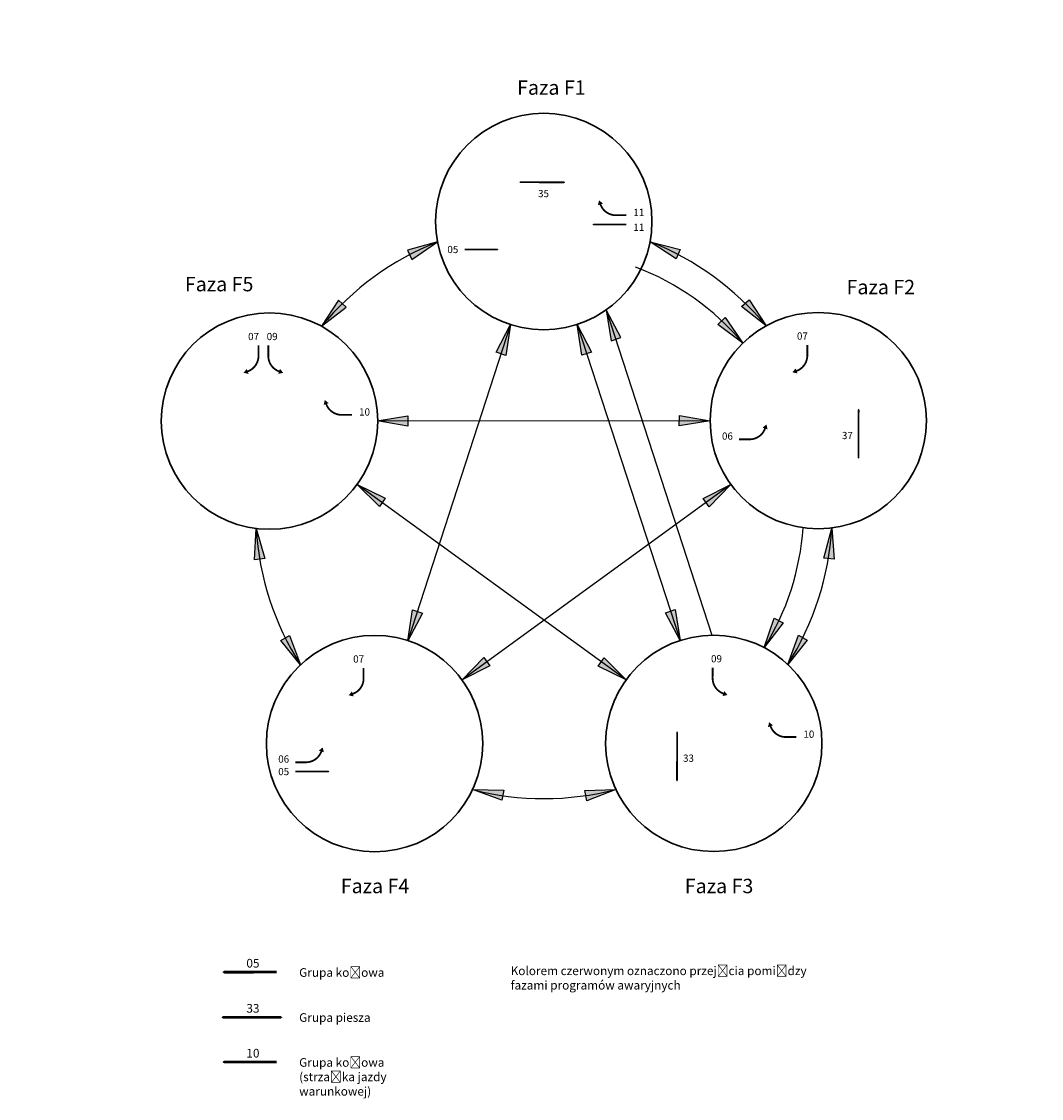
# Model space of a CAD drawing. Header units: metres. Extents: x 1765 to 13844, y -211 to 3853.
# Tile 17 of 17: x 13314 to 13844, y -211 to 348. Entities that reach past the tile are written whole.
import ezdxf

# ---------------------------------------------------------------- set-up
doc = ezdxf.new("R2010")
doc.units = ezdxf.units.M
doc.header["$MEASUREMENT"] = 0
doc.layers.add('IR - diagram', color=7, linetype='Continuous')
doc.styles.get("Standard").update_dxf_attribs({"font": 'arial.ttf'})

# ---------------------------------------------------------------- blocks, each defined once
blk = doc.blocks.new('*U385')
at = {"layer": 'IR - diagram', "lineweight": 30}
blk.add_circle((0, 0), 56.25, dxfattribs=at)
blk = doc.blocks.new('*U387')
at = {"layer": 'IR - diagram', "color": 0, "linetype": 'ByBlock', "lineweight": -2, "transparency": 16777216, "rotation": 120}
blk.add_blockref('*U385', (0, 0), dxfattribs=at)
blk = doc.blocks.new('*U386')
at = {"layer": 'IR - diagram'}
blk.add_blockref('*U387', (6152.86, 269.48), dxfattribs=at)
at = {"layer": 'IR - diagram', "color": 0, "linetype": 'ByBlock', "lineweight": -2, "transparency": 16777216}
for p, rotation in [((6307.24, 184.28), 288), ((6273.92, 11.12), 216)]:
    blk.add_blockref('*U387', p, dxfattribs=dict(at, rotation=rotation))
at = {"layer": 'IR - diagram'}
for p, rotation in [((6024.12, 148.98), 71.99999999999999), ((6098.94, -10.7), 144)]:
    blk.add_blockref('*U387', p, dxfattribs=dict(at, rotation=rotation))

msp = doc.modelspace()

# ---------------------------------------------------------------- hatches: boundary and pattern name
for color, points in [(256, [(13514.88, 229.53), (13517.13, 224.7), (13530.51, 233.87)]), (256, [(13641.01, 233.96), (13654.54, 225.02), (13656.71, 229.89)]), (256, [(13483.01, 200.01), (13479.07, 203.61), (13470.24, 190)]), (256, [(13701.35, 190.2), (13692.54, 203.82), (13688.6, 200.23)]), (1, [(13618.14, 198.47), (13620.77, 182.46), (13625.82, 184.18)]), (256, [(13568.52, 190.92), (13560.98, 176.55), (13566.05, 174.88)]), (256, [(13603.18, 190.98), (13605.53, 174.93), (13610.61, 176.56)]), (1, [(13689.28, 181.26), (13680.1, 194.63), (13676.26, 190.93)]), (256, [(13499.11, 140.84), (13515.09, 138.1), (13515.12, 143.44)]), (256, [(13672.25, 140.89), (13656.25, 143.59), (13656.24, 138.26)]), (256, [(13488.72, 107.67), (13500.31, 96.32), (13503.36, 100.69)]), (256, [(13683.02, 107.83), (13668.59, 100.42), (13671.78, 96.14)]), (256, [(13436.19, 84.88), (13435.41, 68.67), (13440.71, 69.3)]), (256, [(13735.59, 85.13), (13731.38, 69.47), (13736.69, 68.95)]), (256, [(13515.15, 26.54), (13522.66, 40.92), (13517.59, 42.58)]), (256, [(13656.72, 26.67), (13654.12, 42.68), (13649.07, 40.97)]), (1, [(13700.38, 22.94), (13710.24, 35.83), (13705.53, 38.33)]), (256, [(13459.28, 14.01), (13453.66, 29.22), (13449.03, 26.58)]), (256, [(13712.62, 14.23), (13722.77, 26.88), (13718.12, 29.49)]), (256, [(13543.3, 6.13), (13557.72, 13.55), (13554.54, 17.82)]), (256, [(13628.62, 6.21), (13617.15, 17.68), (13614.05, 13.33)]), (256, [(13548.74, -50.87), (13563.99, -56.4), (13564.96, -51.15)]), (256, [(13623.27, -50.8), (13607.06, -51.41), (13608.14, -56.64)])]:
    msp.add_hatch(color=color).paths.add_polyline_path(points)

# ---------------------------------------------------------------- linework, layer by layer
for points in [[(13530.51, 233.87), (13514.88, 229.53), (13517.13, 224.7), (13530.51, 233.87)], [(13641.01, 233.96), (13656.71, 229.89), (13654.54, 225.02), (13641.01, 233.96)], [(13470.24, 190), (13483.01, 200.01), (13479.07, 203.61), (13470.24, 190)], [(13701.35, 190.2), (13688.6, 200.23), (13692.54, 203.82), (13701.35, 190.2)], [(13568.52, 190.92), (13566.05, 174.88), (13560.98, 176.55), (13568.52, 190.92)], [(13603.18, 190.98), (13610.61, 176.56), (13605.53, 174.93), (13603.18, 190.98)], [(13499.11, 140.84), (13515.12, 143.44), (13515.09, 138.1), (13499.11, 140.84)], [(13672.25, 140.89), (13656.24, 138.26), (13656.25, 143.59), (13672.25, 140.89)], [(13488.72, 107.67), (13503.36, 100.69), (13500.31, 96.32), (13488.72, 107.67)], [(13683.02, 107.83), (13671.78, 96.14), (13668.59, 100.42), (13683.02, 107.83)], [(13436.19, 84.88), (13440.71, 69.3), (13435.41, 68.67), (13436.19, 84.88)], [(13735.59, 85.13), (13736.69, 68.95), (13731.38, 69.47), (13735.59, 85.13)], [(13515.15, 26.54), (13517.59, 42.58), (13522.66, 40.92), (13515.15, 26.54)], [(13656.72, 26.67), (13649.07, 40.97), (13654.12, 42.68), (13656.72, 26.67)], [(13459.28, 14.01), (13449.03, 26.58), (13453.66, 29.22), (13459.28, 14.01)], [(13712.62, 14.23), (13718.12, 29.49), (13722.77, 26.88), (13712.62, 14.23)], [(13543.3, 6.13), (13554.54, 17.82), (13557.72, 13.55), (13543.3, 6.13)], [(13628.62, 6.21), (13614.05, 13.33), (13617.15, 17.68), (13628.62, 6.21)], [(13548.74, -50.87), (13564.96, -51.15), (13563.99, -56.4), (13548.74, -50.87)], [(13623.27, -50.8), (13608.14, -56.64), (13607.06, -51.41), (13623.27, -50.8)]]:
    msp.add_lwpolyline(points)
at = {"color": 1}
for points in [[(13618.14, 198.47), (13620.77, 182.46), (13625.82, 184.18), (13618.14, 198.47)], [(13689.28, 181.26), (13676.26, 190.93), (13680.1, 194.63), (13689.28, 181.26)], [(13700.38, 22.94), (13705.53, 38.33), (13710.24, 35.83), (13700.38, 22.94)]]:
    msp.add_lwpolyline(points, dxfattribs=at)
at = {"layer": 'IR - diagram', "color": 96}
for points in [[(13584.97, 264.86, 0.928, 0.928, 0), (13574.87, 264.91, 2.78, 0, 0), (13573.01, 264.92, 0, 0, 0)], [(13584.97, 264.86, 0.928, 0.928, 0), (13574.87, 264.91, 2.78, 0, 0), (13573.01, 264.92, 0, 0, 0)], [(13584.97, 264.86, 0.928, 0.928, 0), (13595.06, 264.83, 2.78, 0, 0), (13596.92, 264.83, 0, 0, 0)], [(13584.97, 264.86, 0.928, 0.928, 0), (13595.06, 264.83, 2.78, 0, 0), (13596.92, 264.83, 0, 0, 0)], [(13749.42, 131.03, 0.928, 0.928, 0), (13749.44, 145.32, 2.78, 0, 0), (13749.45, 147.18, 0, 0, 0)], [(13749.42, 131.03, 0.928, 0.928, 0), (13749.39, 122.95, 2.78, 0, 0), (13749.38, 121.1, 0, 0, 0)], [(13655.06, -36.72, 0.928, 0.928, 0), (13655.09, -22.43, 2.78, 0, 0), (13655.1, -20.57, 0, 0, 0)], [(13655.06, -36.72, 0.928, 0.928, 0), (13655.03, -44.8, 2.78, 0, 0), (13655.02, -46.66, 0, 0, 0)], [(13434.04, -169.24, 1.49, 1.49, 0), (13421.11, -169.24, 4.46, 0, 0), (13418.14, -169.25, 0, 0, 0)], [(13434.04, -169.24, 1.49, 1.49, 0), (13446.96, -169.24, 4.46, 0, 0), (13449.93, -169.25, 0, 0, 0)]]:
    msp.add_lwpolyline(points, format="xyseb", dxfattribs=at)
at = {"layer": 'IR - diagram'}
for points in [[(13623.5, 247.73, 0.928, 0.928, 0), (13623.5, 247.73, 0.928, 0.928, -0.324196), (13615.24, 253.34, 2.78, 0, 0), (13614.51, 255.47, 0, 0, 0)], [(13628.73, 247.73, 0.928, 0.928, 0), (13623.5, 247.73, 2.78, 0, 0)], [(13628.73, 242.91, 0.928, 0.928, 0), (13612.9, 242.88, 2.78, 0, 0), (13611.04, 242.88, 0, 0, 0)], [(13628.73, 242.91, 0.928, 0.928, 0), (13623.1, 242.91, 2.78, 0, 0)], [(13628.73, 242.91, 0.928, 0.928, 0), (13623.1, 242.91, 2.78, 0, 0)], [(13628.73, 242.91, 0.928, 0.928, 0), (13623.5, 242.91, 2.78, 0, 0)], [(13628.73, 242.91, 0.928, 0.928, 0), (13623.5, 242.91, 2.78, 0, 0)], [(13628.73, 242.91, 0.928, 0.928, 0), (13623.5, 242.91, 2.78, 0, 0)], [(13628.73, 242.91, 0.928, 0.928, 0), (13623.5, 242.91, 2.78, 0, 0)], [(13628.73, 242.91, 0.928, 0.928, 0), (13623.5, 242.91, 2.78, 0, 0)], [(13628.73, 242.91, 0.928, 0.928, 0), (13623.5, 242.91, 2.78, 0, 0)], [(13628.73, 242.91, 0.928, 0.928, 0), (13623.5, 242.91, 2.78, 0, 0)], [(13628.73, 242.91, 0.928, 0.928, 0), (13623.5, 242.91, 2.78, 0, 0)], [(13628.73, 242.91, 0.928, 0.928, 0), (13623.5, 242.91, 2.78, 0, 0)], [(13544.58, 229.94, 0.928, 0.928, 0), (13560.41, 229.97, 2.78, 0, 0), (13562.27, 229.98, 0, 0, 0)], [(13437.46, 180.04, 0.928, 0.928, 0), (13437.47, 174.81, 2.78, 0, 0)], [(13442.58, 180.04, 0.928, 0.928, 0), (13442.57, 174.81, 2.78, 0, 0)], [(13722.78, 180.28, 0.928, 0.928, 0), (13722.78, 175.06, 2.78, 0, 0)], [(13437.47, 174.81, 0.928, 0.928, 0), (13437.47, 174.81, 0.928, 0.928, -0.324196), (13431.85, 166.55, 2.78, 0, 0), (13429.72, 165.82, 0, 0, 0)], [(13442.57, 174.81, 0.928, 0.928, 0), (13442.57, 174.81, 0.928, 0.928, 0.324196), (13448.19, 166.55, 2.78, 0, 0), (13450.32, 165.82, 0, 0, 0)], [(13722.78, 175.06, 0.928, 0.928, 0), (13722.78, 175.06, 0.928, 0.928, -0.324196), (13717.17, 166.8, 2.78, 0, 0), (13715.04, 166.07, 0, 0, 0)], [(13692.55, 131.23, 0.928, 0.928, 0), (13692.55, 131.23, 0.928, 0.928, 0.324196), (13700.81, 136.85, 2.78, 0, 0), (13701.54, 138.98, 0, 0, 0)], [(13687.33, 131.23, 0.928, 0.928, 0), (13692.55, 131.23, 2.78, 0, 0)], [(13492.1, 12.38, 0.928, 0.928, 0), (13492.1, 7.15, 2.78, 0, 0)], [(13673.55, 12.53, 0.928, 0.928, 0), (13673.54, 7.31, 2.78, 0, 0)], [(13492.1, 7.15, 0.928, 0.928, 0), (13492.1, 7.15, 0.928, 0.928, -0.324196), (13486.49, -1.11, 2.78, 0, 0), (13484.36, -1.84, 0, 0, 0)], [(13673.54, 7.31, 0.928, 0.928, 0), (13673.54, 7.31, 0.928, 0.928, 0.324196), (13679.16, -0.95, 2.78, 0, 0), (13681.29, -1.69, 0, 0, 0)], [(13461.87, -36.67, 0.928, 0.928, 0), (13461.87, -36.67, 0.928, 0.928, 0.324196), (13470.13, -31.06, 2.78, 0, 0), (13470.86, -28.93, 0, 0, 0)], [(13456.64, -36.67, 0.928, 0.928, 0), (13461.87, -36.67, 2.78, 0, 0)], [(13456.64, -41.48, 0.928, 0.928, 0), (13472.48, -41.45, 2.78, 0, 0), (13474.33, -41.45, 0, 0, 0)], [(13446.95, -145.72, 1.49, 1.49, 0), (13421.62, -145.73, 4.46, 0, 0), (13418.65, -145.73, 0, 0, 0)]]:
    msp.add_lwpolyline(points, format="xyseb", dxfattribs=at)
at = {"layer": 'IR - diagram', "color": 1}
msp.add_lwpolyline([(13618.14, 198.47), (13673.22, 29.43)], dxfattribs=at)
at = {"layer": 'IR - diagram'}
for points in [[(13568.41, 190.95), (13515.15, 26.54)], [(13603.18, 190.98), (13656.72, 26.67)], [(13672.25, 140.89), (13499.43, 140.74)], [(13628.62, 6.21), (13488.72, 107.67)], [(13683.02, 107.83), (13543.3, 6.13)]]:
    msp.add_lwpolyline(points, dxfattribs=at)
at = {"layer": 'IR - diagram', "color": 5}
for points in [[(13480.93, 143.96, 0.928, 0.928, 0), (13480.93, 143.96, 0.928, 0.928, -0.324196), (13472.67, 149.57, 2.78, 0, 0), (13471.94, 151.7, 0, 0, 0)], [(13486.16, 143.96, 0.928, 0.928, 0), (13480.93, 143.96, 2.78, 0, 0)], [(13711.91, -23.55, 0.928, 0.928, 0), (13711.91, -23.55, 0.928, 0.928, -0.324196), (13703.65, -17.93, 2.78, 0, 0), (13702.91, -15.8, 0, 0, 0)], [(13717.13, -23.55, 0.928, 0.928, 0), (13711.91, -23.55, 2.78, 0, 0)], [(13446.95, -192.47, 1.49, 1.49, 0), (13421.62, -192.47, 4.46, 0, 0), (13418.65, -192.48, 0, 0, 0)]]:
    msp.add_lwpolyline(points, format="xyseb", dxfattribs=at)
at = {"layer": 'IR - diagram'}
for start, end in [(111.6633, 140.4356), (39.6633, 68.4356), (183.6633, 212.4356), (327.6633, 356.4356), (255.6633, 284.4356)]:
    msp.add_arc((13585.88, 94.46), 150, start, end, dxfattribs=at)
at = {"layer": 'IR - diagram', "color": 1}
for start, end in [(40.0117, 69.3647), (328.0117, 356.0872)]:
    msp.add_arc((13585.88, 94.46), 135, start, end, dxfattribs=at)

# ---------------------------------------------------------------- block references
at = {"layer": 'IR - diagram', "rotation": 352.9424596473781}
msp.add_blockref('*U386', (7446.4, 733), dxfattribs=at)

# ---------------------------------------------------------------- texts
at = {"insert": (13568.56, -142.81), "char_height": 4.5, "attachment_point": 1}
msp.add_mtext_dynamic_manual_height_columns('Kolorem czerwonym oznaczono przejścia pomiędzy fazami programów awaryjnych', width=173.0854, gutter_width=12.5, heights=[0], dxfattribs=at)
at = {"layer": 'IR - diagram', "attachment_point": 1}
for s, width, insert, char_height in [('\\pxqc;Faza F1', 52.8979, (13563.28, 317.88), 7.5), ('35', 17.4194, (13582.8, 260.87), 3.75), ('11', 6.503, (13632.33, 251.1), 3.75), ('11', 6.503, (13632.33, 243.36), 3.75), ('05', 6.503, (13535.66, 231.8), 3.75), ('\\pxqc;Faza F5', 52.8979, (13390.56, 215.68), 7.5), ('\\pxqc;Faza F2', 52.8979, (13734.53, 214.14), 7.5), ('07', 6.503, (13432.06, 186.56), 3.75), ('09', 6.503, (13441.74, 186.56), 3.75), ('07', 6.503, (13717.38, 186.81), 3.75), ('10', 6.503, (13489.76, 147.33), 3.75), ('06', 6.503, (13678.41, 134.8), 3.75), ('37', 5.6847, (13740.77, 135.09), 3.75), ('07', 6.503, (13486.69, 18.91), 3.75), ('09', 6.503, (13672.71, 19.06), 3.75), ('10', 6.503, (13720.74, -20.17), 3.75), ('06', 6.503, (13447.73, -33.1), 3.75), ('33', 5.6847, (13658.16, -32.66), 3.75), ('05', 6.503, (13447.73, -39.62), 3.75), ('\\pxqc;Faza F4', 52.8979, (13471.6, -97.24), 7.5), ('\\pxqc;Faza F3', 52.8979, (13650.45, -97.24), 7.5), ('05', 8.726, (13431.17, -138.9), 4.5), ('Grupa kołowa', 78.881, (13458.61, -143.7), 4.5), ('33', 8.976, (13431.17, -162.33), 4.5), ('Grupa piesza', 78.881, (13458.61, -167.1), 4.5), ('10', 9.4761, (13431.17, -185.65), 4.5), ('Grupa kołowa\\P(strzałka jazdy warunkowej)', 78.881, (13458.61, -190.45), 4.5)]:
    msp.add_mtext_dynamic_manual_height_columns(s, width=width, gutter_width=12.5, heights=[0], dxfattribs=dict(at, insert=insert, char_height=char_height))

doc.saveas('drawing.dxf')
